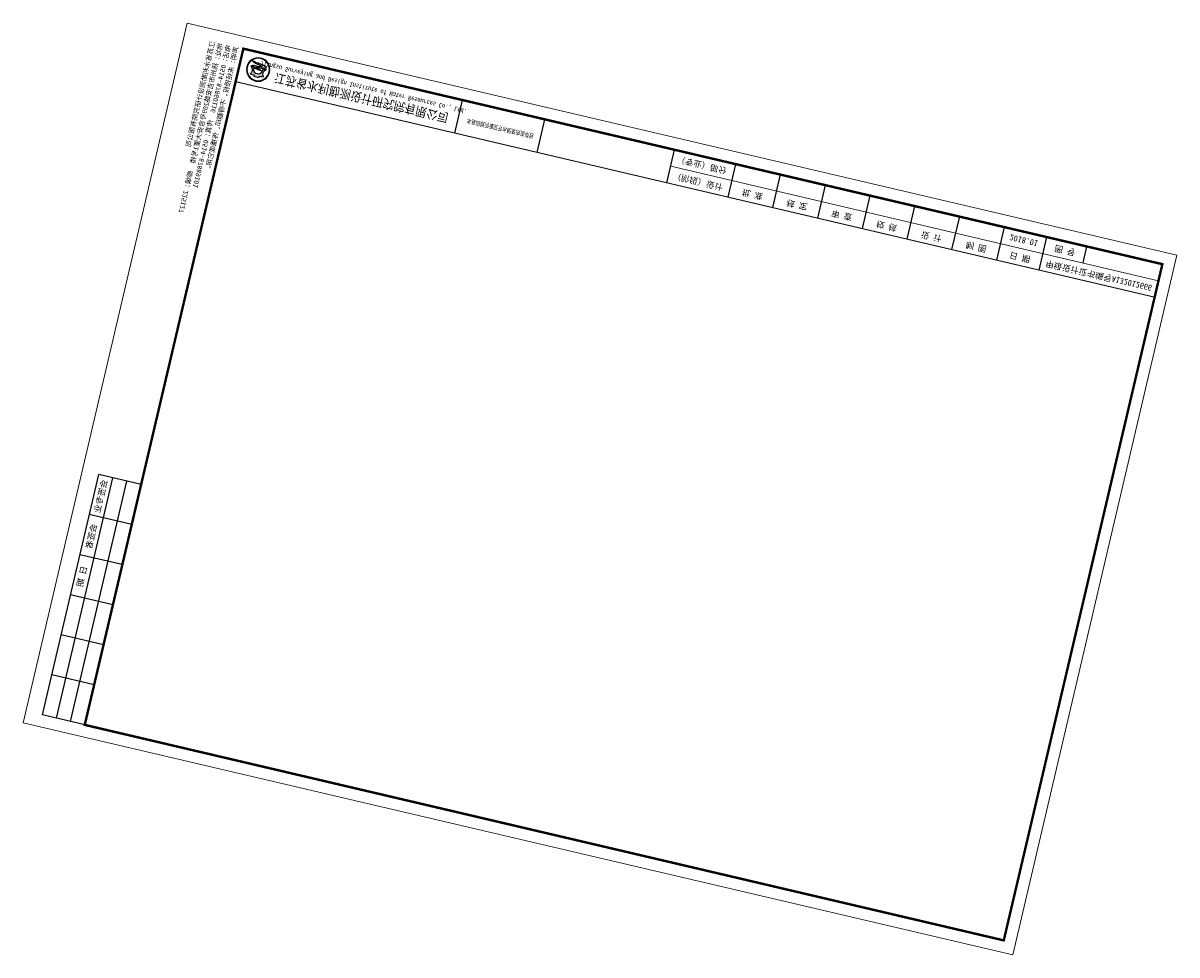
# Model space of a CAD drawing. Header units: millimetres. Extents: x -1851 to 142262423, y -629789 to 22327943.
# Tile 66 of 69: x 1487141 to 1596615, y -629789 to -541366. Entities that reach past the tile are written whole.
import ezdxf
from ezdxf.enums import TextEntityAlignment as Align

# ---------------------------------------------------------------- set-up
doc = ezdxf.new("R2010")
doc.units = ezdxf.units.MM
doc.layers.add('断面', color=7, linetype='Continuous')
doc.styles.add('LYJFS', font='times.ttf', dxfattribs={"width": 0.7})
doc.styles.add('仿宋', font='FangSong_GB2312.ttf')
doc.styles.add('宋体', font='txt', dxfattribs={"height": 3.5})

# ---------------------------------------------------------------- blocks, each defined once
blk = doc.blocks.new('tk')
h = blk.add_hatch(color=152)
h.dxf.hatch_style = 1
h.paths.add_polyline_path([(6876.364125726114, 854.2295714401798, 1), (6866.686434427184, 854.2295714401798, 1)])
h.paths.add_polyline_path([(6876.201261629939, 854.2295714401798, 1), (6866.84929852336, 854.2295714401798, 1)], flags=16)
h = blk.add_hatch(color=152)
h.dxf.hatch_style = 1
edge = h.paths.add_edge_path()
edge.add_arc((6873.407199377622, 851.8047045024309), 1.461698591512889, 43.31770961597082, 70.37003522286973)
edge.add_arc((6872.0275850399, 847.9366998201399), 5.568375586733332, 70.37003522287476, 84.52854590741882)
edge.add_arc((6871.440752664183, 841.8102204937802), 11.72289597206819, 84.5285459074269, 95.17746754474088)
edge.add_arc((6871.582339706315, 852.1014277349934), 1.831337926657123, 111.7965680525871, 130.9174013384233, ccw=False)
edge.add_arc((6873.47809212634, 847.3608850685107), 6.936886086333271, 98.84274785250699, 111.79656805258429, ccw=False)
edge.add_arc((6874.544451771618, 840.506451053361), 13.873772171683, 95.21036804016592, 98.84274785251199, ccw=False)
edge.add_ellipse((6871.525280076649, 854.5219636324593), major_axis=(-1.773815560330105, 0), ratio=0.8776980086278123, start_angle=172.6538623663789, end_angle=176.9129867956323)
edge.add_arc((6873.117644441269, 844.1909795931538), 10.24870363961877, 88.99992913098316, 98.52267106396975)
edge.add_arc((6872.724314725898, 846.8157053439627), 7.594670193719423, 98.5226710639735, 116.8491039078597)
edge.add_arc((6869.849912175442, 852.4939579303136), 1.230336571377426, 116.8491039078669, 139.2900683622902)
edge.add_arc((6869.065436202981, 853.1689503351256), 0.1954369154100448, 139.2900683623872, 263.050638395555)
edge.add_arc((6869.248585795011, 854.6715617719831), 1.70916902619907, 263.0506383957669, 272.136251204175)
edge.add_arc((6870.416233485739, 823.3689317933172), 29.61523112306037, 88.46268833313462, 92.13625120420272, ccw=False)
edge.add_arc((6871.07395213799, 847.876297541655), 5.099041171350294, 68.07113774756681, 88.46268833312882, ccw=False)
edge.add_arc((6875.183614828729, 831.3122526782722), 21.4080615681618, 95.91294384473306, 98.79521578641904)
edge.add_arc((6873.816328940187, 840.1492628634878), 12.46590188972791, 98.79521578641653, 117.8496747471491)
edge.add_arc((6932.315236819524, 613.7362839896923), 245.9934265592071, 104.7703900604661, 105.15790668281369, ccw=False)
edge.add_line((6869.600177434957, 851.6009245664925), (6868.796656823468, 851.2750728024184))
edge.add_arc((6890.157828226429, 754.105500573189), 99.48982566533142, 100.90627282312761, 102.39834375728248, ccw=False)
edge.add_line((6871.334059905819, 851.7983414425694), (6870.72346251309, 851.6097564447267))
edge.add_arc((6868.414090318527, 880.2016823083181), 28.68503833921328, 274.6177604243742, 279.6944367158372)
edge.add_arc((6872.474319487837, 856.4344682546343), 4.573507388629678, 279.694436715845, 287.6119267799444)
edge.add_arc((6873.358587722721, 853.648913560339), 1.650966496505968, 287.6119267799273, 311.5140981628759)
edge.add_arc((6874.270477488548, 852.6187205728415), 0.2751610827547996, 311.5140981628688, 403.3177096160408)
edge = h.paths.add_edge_path()
edge.add_arc((6875.946394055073, 855.3665725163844), 2.066422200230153, 138.9741968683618, 204.1180883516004, ccw=False)
edge.add_line((6874.387456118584, 856.7229696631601), (6872.690352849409, 856.7229696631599))
edge.add_line((6872.69035284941, 856.7229696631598), (6872.69035284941, 857.3096342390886))
edge.add_line((6872.69035284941, 857.3096342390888), (6870.360207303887, 857.3096342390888))
edge.add_line((6870.360207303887, 857.3096342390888), (6870.360207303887, 856.7229696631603))
edge.add_line((6870.360207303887, 856.7229696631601), (6868.663104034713, 856.7229696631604))
edge.add_arc((6867.104166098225, 855.3665725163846), 2.066422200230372, -24.118088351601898, 41.0258031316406, ccw=False)
edge.add_arc((6865.567634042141, 856.05447875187), 3.749914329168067, 314.34412131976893, 335.8819116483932, ccw=False)
edge.add_arc((6867.522236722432, 856.4070458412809), 3.106664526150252, 282.3877277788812, 290.1465811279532)
edge.add_arc((6864.457993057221, 864.7594382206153), 12.00340818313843, 290.1465811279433, 296.6495194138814)
edge.add_ellipse((6871.525280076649, 854.5219636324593), major_axis=(-1.773815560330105, 0), ratio=0.8776980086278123, start_angle=176.9129867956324, end_angle=378.37473811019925, ccw=False)
edge.add_ellipse((6871.525280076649, 854.5219636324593), major_axis=(-1.773815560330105, 0), ratio=0.8776980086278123, start_angle=172.653862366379, end_angle=176.9129867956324, ccw=False)
edge.add_ellipse((6871.525280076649, 854.5219636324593), major_axis=(-1.773815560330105, 0), ratio=0.8776980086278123, start_angle=161.6252618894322, end_angle=172.653862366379, ccw=False)
edge.add_arc((6878.592567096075, 864.759438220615), 12.00340818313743, 243.3504805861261, 249.853418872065)
edge.add_arc((6875.528323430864, 856.4070458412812), 3.106664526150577, 249.8534188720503, 257.61227222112)
edge.add_arc((6877.482926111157, 856.05447875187), 3.74991432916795, 204.1180883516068, 225.6558786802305, ccw=False)
at = {"lineweight": 0}
for p, q in [((6838.597780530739, 842.2295714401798), (6838.597780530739, 1139.229571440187)), ((6838.597780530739, 1139.229571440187), (7258.597780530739, 1139.229571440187)), ((7258.597780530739, 1139.229571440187), (7258.597780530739, 842.2295714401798)), ((7253.597780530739, 854.2295714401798), (7046.597780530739, 854.2295714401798)), ((7258.597780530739, 842.2295714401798), (6838.597780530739, 842.2295714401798))]:
    blk.add_line(p, q, dxfattribs=at)
for p, q in [((6863.597780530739, 1134.229571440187), (6845.597780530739, 1134.229571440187)), ((6845.597780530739, 1134.229571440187), (6845.597780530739, 1032.229571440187)), ((6851.597780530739, 1134.229571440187), (6851.597780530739, 1032.229571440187)), ((6857.597780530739, 1134.229571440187), (6857.597780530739, 1032.229571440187)), ((6863.597780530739, 1117.229571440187), (6845.597780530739, 1117.229571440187)), ((6863.597780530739, 1100.229571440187), (6845.597780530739, 1100.229571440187)), ((6863.597780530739, 1083.229571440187), (6845.597780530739, 1083.229571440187)), ((6863.597780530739, 1066.229571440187), (6845.597780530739, 1066.229571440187)), ((6863.597780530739, 1049.229571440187), (6845.597780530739, 1049.229571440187)), ((6863.597780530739, 1032.229571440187), (6845.597780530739, 1032.229571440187)), ((6956.597780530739, 861.2295714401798), (6956.597780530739, 847.2295714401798)), ((6991.597780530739, 861.2295714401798), (6991.597780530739, 847.2295714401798)), ((7046.597780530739, 861.2295714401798), (7046.597780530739, 847.2295714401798)), ((7072.597780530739, 861.2295714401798), (7072.597780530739, 847.2295714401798)), ((7091.597780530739, 861.2295714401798), (7091.597780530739, 847.2295714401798)), ((7110.597780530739, 861.2295714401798), (7110.597780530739, 847.2295714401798)), ((7129.597780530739, 861.2295714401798), (7129.597780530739, 847.2295714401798)), ((7148.597780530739, 861.2295714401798), (7148.597780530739, 847.2295714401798)), ((7167.597780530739, 861.2295714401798), (7167.597780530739, 847.2295714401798)), ((7186.597780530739, 861.2295714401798), (7186.597780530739, 847.2295714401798)), ((7204.597780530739, 861.2295714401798), (7204.597780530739, 847.2295714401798)), ((7221.597780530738, 854.2295714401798), (7221.597780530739, 847.2295714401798))]:
    blk.add_line(p, q)
at = {"lineweight": 0, "const_width": 1}
blk.add_lwpolyline([(6863.597780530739, 1134.229571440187), (7253.597780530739, 1134.229571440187), (7253.597780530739, 847.2295714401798), (6863.597780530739, 847.2295714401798)], close=True, dxfattribs=at)
at = {"lineweight": 0, "const_width": 0.4}
blk.add_lwpolyline([(7253.597780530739, 861.2295714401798), (6863.597780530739, 861.2295714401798)], dxfattribs=at)
at = {"color": 152}
for points in [[(6873.296521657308, 854.4381220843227, 0.04157472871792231), (6871.598778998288, 854.3265098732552, 0.08013502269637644), (6869.294240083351, 853.5916630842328, 0.09823132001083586), (6868.917290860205, 853.2964201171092, 0.599439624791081), (6869.041789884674, 852.9749492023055, 0.03966424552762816), (6869.312296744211, 852.9635806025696, -0.01603031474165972), (6871.210748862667, 852.9735033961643, -0.08921046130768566), (6872.978215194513, 852.6064141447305, 0.01257694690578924), (6871.910251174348, 852.4685801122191, 0.08333285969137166), (6867.992840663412, 851.171317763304, -0.001690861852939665), (6869.600177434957, 851.6009245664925), (6868.796656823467, 851.275072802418, -0.006510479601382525), (6871.334059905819, 851.7983414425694), (6870.72346251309, 851.6097564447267, 0.02215480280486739), (6873.244469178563, 851.9262713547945, 0.03456031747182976), (6873.858117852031, 852.0753316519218, 0.1046726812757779), (6874.452855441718, 852.4126819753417, 0.4234638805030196), (6874.470673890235, 852.8074929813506, 0.1185893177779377), (6873.898248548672, 853.1814519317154, 0.06185687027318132), (6872.558528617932, 853.479704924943, 0.04649815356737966), (6870.382867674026, 853.4852866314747, -0.08362449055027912), (6870.902341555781, 853.8018397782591, -0.05658197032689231), (6872.411732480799, 854.2153190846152, -0.01585057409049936), (6873.284535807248, 854.3228965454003)], [(6869.8419023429, 854.0311891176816, -0.02838203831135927), (6868.592243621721, 853.4904639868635, -0.03386732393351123), (6868.188697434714, 853.3727099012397, 0.09425397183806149), (6868.990200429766, 854.5221939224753, 0.2921547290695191), (6868.663104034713, 856.7229696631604), (6870.360207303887, 856.7229696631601), (6870.360207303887, 857.3096342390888), (6872.69035284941, 857.3096342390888), (6872.69035284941, 856.7229696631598), (6874.387456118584, 856.7229696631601, 0.29215472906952), (6874.06035972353, 854.5221939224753, 0.09425397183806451), (6874.861862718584, 853.3727099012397, -0.03386732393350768), (6874.458316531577, 853.4904639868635, -0.02838203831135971), (6873.208657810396, 854.0311891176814)]]:
    blk.add_lwpolyline(points, format="xyb", dxfattribs=at)
for radius in [4.838845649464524, 4.675981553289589]:
    blk.add_circle((6871.525280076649, 854.2295714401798), radius, dxfattribs=at)
blk.add_arc((6873.478092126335, 847.3608850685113), 6.936886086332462, 98.84274785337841, 111.7965680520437, dxfattribs=at)
for start_param, end_param in [(2.820892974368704, 6.603884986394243), (3.013378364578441, 3.087714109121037)]:
    blk.add_ellipse((6871.525280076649, 854.5219636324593), major_axis=(-1.773815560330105, 0), ratio=0.8776980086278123, start_param=start_param, end_param=end_param, dxfattribs=at)
at = {"style": '宋体'}
for s, height, width, p in [('江苏省水利勘测设计研究院有限公司', 3.75, 0.9, (6915.725099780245, 855.9804173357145)), ('丰县四联河灌区节水配套改造项目', 1.8, 0.75, (6974.43168055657, 855.1042281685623)), ('Jiangsu Surveying and Design Institute of Water Resources Co., Ltd.', 2, 0.8, (6915.552971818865, 851.2429752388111))]:
    blk.add_text(s, height=height, dxfattribs=dict(at, width=width)).set_placement(p, align=Align.MIDDLE)
at = {"style": 'LYJFS'}
for s, p in [('（阶段）', (7055.431710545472, 857.7295714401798)), ('（专业）', (7055.431710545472, 850.7295714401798))]:
    blk.add_text(s, height=2.5, dxfattribs=at).set_placement(p, align=Align.MIDDLE_CENTER)
at = {"style": '仿宋'}
blk.add_text('2018.01', height=2.5, dxfattribs=at).set_placement((7195.597780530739, 850.7295714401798), align=Align.MIDDLE)
at = {"rotation": 90}
for s, insert, char_height, attachment_point, style in [('日 期', (6848.597780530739, 1074.729571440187), 2.5, 5, '宋体'), ('会签者', (6848.597780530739, 1057.729571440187), 2.5, 5, '宋体'), ('会签专业', (6848.597780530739, 1040.729571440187), 2.5, 5, '宋体'), ('江苏省水利勘测设计研究院有限公司\\P地址：扬州市吉安路209号吉安大厦1号楼  邮编：225127\\P电话：0514-87860116  传真：0514-87889101\\P声明：未经授权，不得翻印、传播或它用。', (6861.892912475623, 847.1478961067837), 2, 7, '仿宋')]:
    blk.add_mtext(s, dxfattribs=dict(at, insert=insert, char_height=char_height, attachment_point=attachment_point, style=style))
at = {"char_height": 2.5, "attachment_point": 5, "style": '宋体'}
for s, insert in [('设计', (7065.999934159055, 857.7295714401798)), ('批 准', (7082.097780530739, 857.7295714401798)), ('核 定', (7101.035280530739, 857.701793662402)), ('审 查', (7120.028336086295, 857.702857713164)), ('校 核', (7139.063058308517, 857.7728530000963)), ('设 计', (7158.070002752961, 857.8229020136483)), ('制 图', (7177.014447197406, 857.7074956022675)), ('日 期', (7195.597780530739, 857.7295714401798)), ('甲级设计证书编号A132012666', (7229.097780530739, 857.7295714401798)), ('部分', (7065.999934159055, 850.7295714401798)), ('图 号', (7213.097780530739, 850.7295714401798))]:
    blk.add_mtext(s, dxfattribs=dict(at, insert=insert))

msp = doc.modelspace()

# ---------------------------------------------------------------- block references
at = {"layer": '断面', "xscale": -229.6386855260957, "yscale": 229.6386855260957, "zscale": 229.6386855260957, "rotation": 166.800959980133}
msp.add_blockref('tk', (17955.33993018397, 5511.239178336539), dxfattribs=at)

doc.saveas('drawing.dxf')
